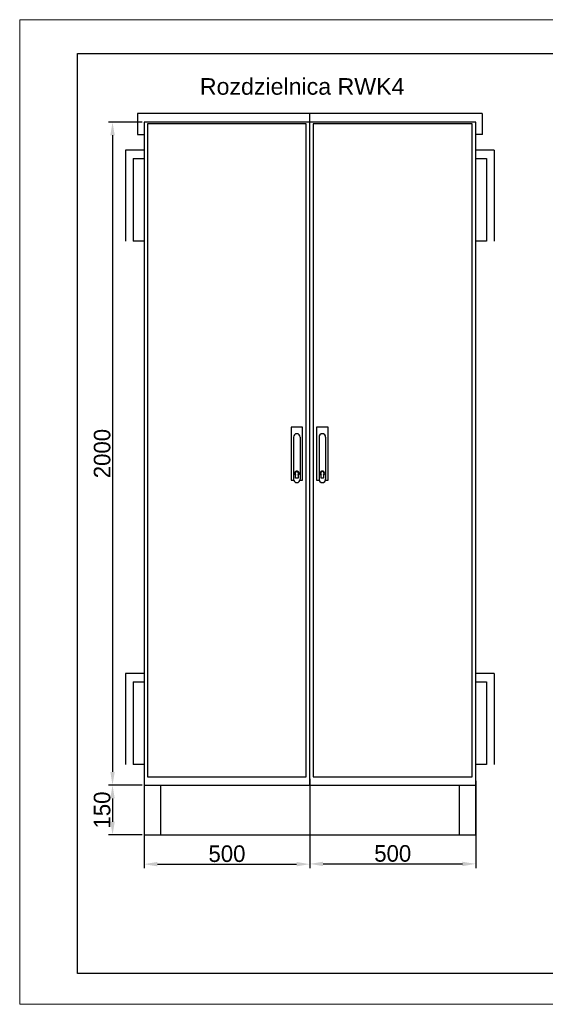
# Model space of a CAD drawing. Header units: centimetres. Extents: x -4250 to -484, y 169 to 6592.
# Tile 139 of 178: x -904 to -745, y 5121 to 5418. Entities that reach past the tile are written whole.
import ezdxf

# ---------------------------------------------------------------- set-up
doc = ezdxf.new("R2010")
doc.units = ezdxf.units.CM
for name, color, linetype in [('1', 7, 'Continuous'), ('4', 7, 'Continuous'), ('RAMKA1', 100, 'Continuous')]:
    doc.layers.add(name, color=color, linetype=linetype)
doc.layers.add('Ramka zew.', color=9, linetype='Continuous', lineweight=20, plot=False)
doc.dimstyles.new('ISO-25', dxfattribs={"dimtxt": 2.5, "dimasz": 2.5, "dimexe": 1.25, "dimexo": 0.625, "dimtad": 1, "dimdsep": 46, "dimtxsty": 'Standard', "dimcen": 2.5, "dimadec": 0, "dimazin": 0, "dimtfac": 1, "dimtmove": 0, "dimatfit": 3, "dimfxl": 0, "dimarcsym": 0})

# ---------------------------------------------------------------- blocks, each defined once
blk = doc.blocks.new('*D17')
at = {"color": 0, "lineweight": -2, "ltscale": 0.25, "transparency": 16777216}
for p, q in [((-866.88, 5387.48), (-877.04, 5387.48)), ((-875.79, 5383.48), (-875.79, 5191.48)), ((-866.88, 5187.48), (-877.04, 5187.48))]:
    blk.add_line(p, q, dxfattribs=at)
at = {"color": 0, "transparency": 16777216}
for points in [[(-875.12, 5383.48), (-876.45, 5383.48), (-875.79, 5387.48)], [(-876.45, 5191.48), (-875.12, 5191.48), (-875.79, 5187.48)]]:
    blk.add_solid(points, dxfattribs=at)
at = {"layer": 'Defpoints', "color": 0, "transparency": 16777216}
for p in [(-866.26, 5387.48), (-875.79, 5187.48), (-866.26, 5187.48)]:
    blk.add_point(p, dxfattribs=at)
at = {"color": 0, "transparency": 16777216, "insert": (-878.91, 5287.48), "char_height": 5, "attachment_point": 5, "rotation": 90}
blk.add_mtext('2000', dxfattribs=at)
blk = doc.blocks.new('*D18')
at = {"color": 0, "lineweight": -2, "ltscale": 0.25, "transparency": 16777216}
for p, q in [((-816.28, 5188.73), (-816.28, 5162.46)), ((-766.24, 5188.73), (-766.24, 5162.46)), ((-812.28, 5163.71), (-770.24, 5163.71))]:
    blk.add_line(p, q, dxfattribs=at)
at = {"color": 0, "transparency": 16777216}
for points in [[(-812.28, 5164.37), (-812.28, 5163.04), (-816.28, 5163.71)], [(-770.24, 5163.04), (-770.24, 5164.37), (-766.24, 5163.71)]]:
    blk.add_solid(points, dxfattribs=at)
at = {"layer": 'Defpoints', "color": 0, "transparency": 16777216}
for p in [(-816.28, 5189.35), (-766.24, 5189.35), (-766.24, 5163.71)]:
    blk.add_point(p, dxfattribs=at)
at = {"color": 0, "transparency": 16777216, "insert": (-791.26, 5166.84), "char_height": 5, "attachment_point": 5}
blk.add_mtext('500', dxfattribs=at)
blk = doc.blocks.new('*D19')
at = {"color": 0, "lineweight": -2, "ltscale": 0.25, "transparency": 16777216}
for p, q in [((-866.88, 5187.48), (-877.04, 5187.48)), ((-875.79, 5183.48), (-875.79, 5176.44)), ((-866.88, 5172.44), (-877.04, 5172.44))]:
    blk.add_line(p, q, dxfattribs=at)
at = {"color": 0, "transparency": 16777216}
for points in [[(-875.12, 5183.48), (-876.45, 5183.48), (-875.79, 5187.48)], [(-876.45, 5176.44), (-875.12, 5176.44), (-875.79, 5172.44)]]:
    blk.add_solid(points, dxfattribs=at)
at = {"layer": 'Defpoints', "color": 0, "transparency": 16777216}
for p in [(-866.26, 5187.48), (-875.79, 5172.44), (-866.26, 5172.44)]:
    blk.add_point(p, dxfattribs=at)
at = {"color": 0, "transparency": 16777216, "insert": (-878.92, 5179.96), "char_height": 5, "attachment_point": 5, "rotation": 90}
blk.add_mtext('150', dxfattribs=at)
blk = doc.blocks.new('*D20')
at = {"color": 0, "lineweight": -2, "ltscale": 0.25, "transparency": 16777216}
for p, q in [((-866.26, 5189.35), (-866.26, 5162.38)), ((-816.28, 5189.35), (-816.28, 5162.38)), ((-862.26, 5163.63), (-820.28, 5163.63))]:
    blk.add_line(p, q, dxfattribs=at)
at = {"color": 0, "transparency": 16777216}
for points in [[(-862.26, 5164.3), (-862.26, 5162.97), (-866.26, 5163.63)], [(-820.28, 5162.97), (-820.28, 5164.3), (-816.28, 5163.63)]]:
    blk.add_solid(points, dxfattribs=at)
at = {"layer": 'Defpoints', "color": 0, "transparency": 16777216}
for p in [(-866.26, 5189.98), (-816.28, 5189.98), (-816.28, 5163.63)]:
    blk.add_point(p, dxfattribs=at)
at = {"color": 0, "transparency": 16777216, "insert": (-841.27, 5166.76), "char_height": 5, "attachment_point": 5}
blk.add_mtext('500', dxfattribs=at)
blk = doc.blocks.new('Zamek_duży')
for p, q in [((3.5, 16), (0, 16)), ((0, 16), (0, 0)), ((3.5, 0), (3.5, 16)), ((0.75, 13), (0.75, 0.25)), ((2.75, 13), (2.75, 0.25)), ((0, 0), (0.75, 0)), ((2.75, 0), (3.5, 0))]:
    blk.add_line(p, q)
at = {"color": 7, "linetype": 'Continuous'}
for points in [[(2.11, 1.63), (2.11, 0.59), (1.39, 0.59)], [(1.39, 0.59), (1.39, 1.63)]]:
    blk.add_lwpolyline(points, dxfattribs=at)
for centre, start, end in [((1.75, 13), 0, 180), ((1.75, 0.25), 180, 0)]:
    blk.add_arc(centre, 1, start, end)
for radius, start, end in [(0.72, 300, 240), (0.54, 311.8103, 228.1897)]:
    blk.add_arc((1.75, 2.03), radius, start, end, dxfattribs=at)

msp = doc.modelspace()

# ---------------------------------------------------------------- linework, layer by layer
at = {"lineweight": -3, "ltscale": 0.25}
for p, q in [((-764.2354, 5390.0633, 20), (-868.257, 5390.0633, 20)), ((-868.257, 5390.0633, 20), (-868.257, 5383.7232, 20)), ((-764.1934, 5383.7232, 20), (-764.1934, 5390.0633, 20)), ((-868.257, 5383.7232, 20), (-866.257, 5383.7232, 20)), ((-764.1934, 5383.7232, 20), (-766.2357, 5383.7232, 20))]:
    msp.add_line(p, q, dxfattribs=at)
at = {"ltscale": 0.25}
for p, q in [((-816.276, 5187.4768, 20), (-816.276, 5390.0633, 20)), ((-866.257, 5379.0069, 20), (-871.8421, 5379.0069, 20)), ((-871.8421, 5379.0069, 20), (-871.8421, 5351.5275, 20)), ((-760.6507, 5379.0069, 20), (-766.2357, 5379.0069, 20)), ((-760.6507, 5379.0069, 20), (-760.6507, 5351.5275, 20)), ((-866.257, 5221.1614, 20), (-871.8421, 5221.1614, 20)), ((-871.8421, 5221.1614, 20), (-871.8421, 5193.6821, 20)), ((-760.6507, 5221.1614, 20), (-766.2357, 5221.1614, 20)), ((-760.6507, 5221.1614, 20), (-760.6507, 5193.6821, 20)), ((-866.257, 5187.4768, 20), (-866.257, 5172.4435, 20)), ((-861.257, 5172.4435, 20), (-861.257, 5187.4768, 20)), ((-771.2357, 5187.4768, 20), (-771.2357, 5172.4435, 20)), ((-766.2357, 5172.4435, 20), (-766.2357, 5187.4768, 20)), ((-866.257, 5172.4435, 20), (-766.2357, 5172.4435, 20))]:
    msp.add_line(p, q, dxfattribs=at)
at = {"ltscale": 0.25, "elevation": 20}
for points in [[(-866.257, 5187.4768), (-766.2357, 5187.4768), (-766.2357, 5387.4768), (-866.257, 5387.4768)], [(-817.3531, 5386.9768), (-865.257, 5386.9768), (-865.257, 5189.9768), (-817.3531, 5189.9768)], [(-767.3128, 5386.9768), (-815.276, 5386.9768), (-815.276, 5189.9768), (-767.3128, 5189.9768)]]:
    msp.add_lwpolyline(points, close=True, dxfattribs=at)
at = {"layer": '1', "color": 7}
for p, q in [((-869.5414, 5376.4741, 20), (-866.257, 5376.4741, 20)), ((-869.5414, 5376.4741, 20), (-869.5414, 5351.5242, 20)), ((-766.2357, 5376.4741, 20), (-762.9513, 5376.4741, 20)), ((-762.9513, 5376.4741, 20), (-762.9513, 5351.5242, 20)), ((-866.257, 5351.5242, 20), (-869.5414, 5351.5242, 20)), ((-762.9513, 5351.5242, 20), (-766.2357, 5351.5242, 20)), ((-869.5414, 5218.6286, 20), (-866.257, 5218.6286, 20)), ((-869.5414, 5218.6286, 20), (-869.5414, 5193.6787, 20)), ((-766.2357, 5218.6286, 20), (-762.9513, 5218.6286, 20)), ((-762.9513, 5218.6286, 20), (-762.9513, 5193.6787, 20)), ((-866.257, 5193.6787, 20), (-869.5414, 5193.6787, 20)), ((-762.9513, 5193.6787, 20), (-766.2357, 5193.6787, 20))]:
    msp.add_line(p, q, dxfattribs=at)
at = {"layer": 'Ramka zew.', "elevation": 20}
msp.add_lwpolyline([(-903.7971, 5121.3604), (-483.7971, 5121.3604), (-483.7971, 5418.3604), (-903.7971, 5418.3604)], close=True, dxfattribs=at)
at = {"layer": 'RAMKA1', "elevation": 20}
msp.add_lwpolyline([(-490.9798, 5130.6607), (-886.3928, 5130.6607), (-886.3928, 5408.1612), (-490.9798, 5408.1612)], close=True, dxfattribs=at)

# ---------------------------------------------------------------- block references
at = {"linetype": 'ByBlock', "ltscale": 0.25}
for p in [(-821.9452, 5279.4768, 20), (-814.2457, 5279.4768, 20)]:
    msp.add_blockref('Zamek_duży', p, dxfattribs=at)

# ---------------------------------------------------------------- texts
at = {"layer": '4', "insert": (-818.5858, 5395.6535, 20), "char_height": 5, "width": 75.3008, "attachment_point": 8}
msp.add_mtext('{\\fArial|b0|i0|c238|p34;Rozdzielnica RWK4}', dxfattribs=at)

# ---------------------------------------------------------------- dimensions: what is measured, and where the dimension line sits
at = {"ltscale": 0.25}
for base, p1, p2, picture, middle in [((-875.7879, 5187.4768, 20), (-866.257, 5387.4768, 20), (-866.257, 5187.4768, 20), '*D17', (-878.9129, 5287.4768, 20)), ((-875.7879, 5172.4435, 20), (-866.257, 5187.4768, 20), (-866.257, 5172.4435, 20), '*D19', (-878.9164, 5179.9602, 20))]:
    dim = msp.add_linear_dim(base=base, p1=p1, p2=p2, angle=90, dimstyle='ISO-25', override={"dimtxt": 5, "dimasz": 4, "dimlfac": 10, "dimrnd": 1}, dxfattribs=at)
    dim.commit()
    dim.dimension.update_dxf_attribs({"geometry": picture, "text_midpoint": middle})
for base, p1, p2, picture, middle in [((-816.276, 5163.6338, 20), (-866.257, 5189.9768, 20), (-816.276, 5189.9768, 20), '*D20', (-841.2665, 5166.7622, 20)), ((-766.2357, 5163.7079, 20), (-816.276, 5189.3518, 20), (-766.2357, 5189.3518, 20), '*D18', (-791.2558, 5166.8364, 20))]:
    dim = msp.add_linear_dim(base=base, p1=p1, p2=p2, dimstyle='ISO-25', override={"dimtxt": 5, "dimasz": 4, "dimlfac": 10, "dimrnd": 1}, dxfattribs=at)
    dim.commit()
    dim.dimension.update_dxf_attribs({"geometry": picture, "text_midpoint": middle})

doc.saveas('drawing.dxf')
